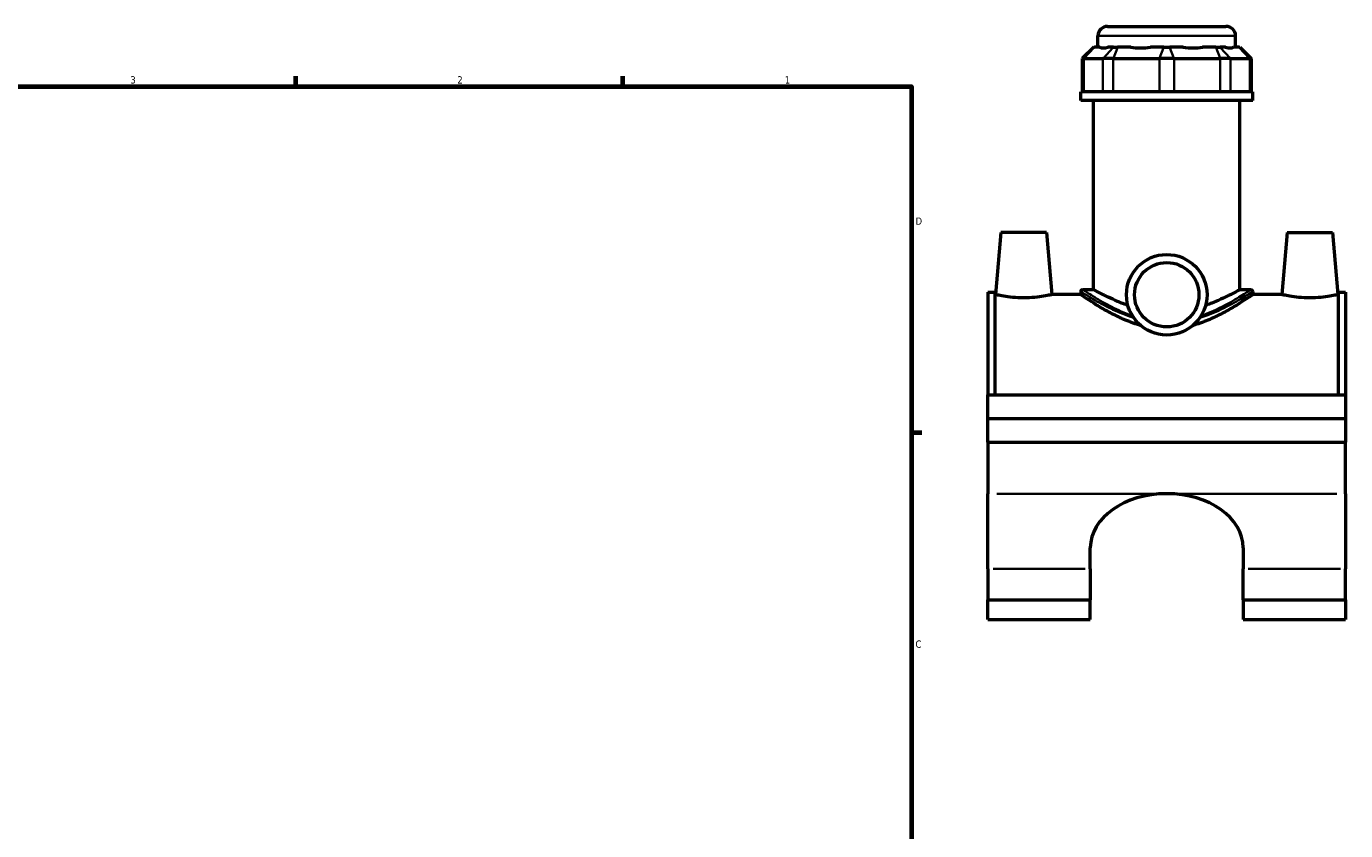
# Model space of a CAD drawing. Header units: inches. Extents: x 0.1 to 45.5, y -0.2 to 45.2.
# Tile 4 of 6: x 22 to 39.1, y 11.3 to 21.8. Entities that reach past the tile are written whole.
import ezdxf

# ---------------------------------------------------------------- set-up
doc = ezdxf.new("R2010")
doc.units = ezdxf.units.IN
doc.header["$MEASUREMENT"] = 0
for name, color, linetype, lineweight in [('Border (ANSI)', 7, 'Continuous', 70), ('Visible (ANSI)', 7, 'Continuous', 50), ('Visible Narrow (ANSI)', 7, 'Continuous', 35)]:
    doc.layers.add(name, color=color, linetype=linetype, lineweight=lineweight)
doc.styles.add('Note Text (ANSI)', font='tahoma.ttf')

# ---------------------------------------------------------------- blocks, each defined once
blk = doc.blocks.new('Borders Default Border')
at = {"layer": 'Border (ANSI)'}
for p, q in [((25.5, 21), (25.5, 21.134)), ((29.75, 21), (29.75, 21.134)), ((33.5, 16.5), (33.634, 16.5))]:
    blk.add_line(p, q, dxfattribs=at)
at = {"layer": 'Border (ANSI)', "flags": 128}
blk.add_lwpolyline([(0.5, 1), (0.5, 21), (33.5, 21), (33.5, 1), (0.5, 1)], dxfattribs=at)
at = {"layer": 'Border (ANSI)', "color": 5, "true_color": 0x0000ff, "char_height": 0.0945, "attachment_point": 7, "style": 'Note Text (ANSI)'}
for s, insert in [('3', (23.346, 21.038)), ('2', (27.596, 21.04)), ('1', (31.854, 21.04)), ('D', (33.553, 19.203)), ('C', (33.552, 13.701))]:
    blk.add_mtext(s, dxfattribs=dict(at, insert=insert))

msp = doc.modelspace()

# ---------------------------------------------------------------- linework, layer by layer
at = {"layer": 'Visible (ANSI)'}
for p, q in [((36.0489, 21.7829), (37.5891, 21.7829)), ((35.9247, 21.5127), (35.9247, 21.6587)), ((37.7133, 21.5127), (37.7133, 21.6587)), ((35.8706, 21.5127), (35.7216, 21.3636)), ((35.8706, 21.5127), (35.8782, 21.5127)), ((35.9501, 21.5127), (35.8782, 21.5127)), ((36.1269, 21.5127), (36.055, 21.5127)), ((36.1269, 21.5127), (36.1806, 21.5127)), ((36.3542, 21.5127), (36.1806, 21.5127)), ((36.781, 21.5127), (36.6075, 21.5127)), ((36.781, 21.5127), (36.857, 21.5127)), ((37.0306, 21.5127), (36.857, 21.5127)), ((37.4574, 21.5127), (37.2839, 21.5127)), ((37.4574, 21.5127), (37.5112, 21.5127)), ((37.583, 21.5127), (37.5112, 21.5127)), ((37.7598, 21.5127), (37.688, 21.5127)), ((37.7598, 21.5127), (37.7674, 21.5127)), ((37.7674, 21.5127), (37.9165, 21.3636)), ((35.7405, 21.3636), (35.7216, 21.3636)), ((35.7216, 21.3636), (35.7216, 20.9337)), ((35.7405, 21.3636), (35.9891, 21.3636)), ((36.1236, 21.3636), (35.9891, 21.3636)), ((36.1236, 21.3636), (36.7239, 21.3636)), ((36.9141, 21.3636), (36.7239, 21.3636)), ((36.9141, 21.3636), (37.5144, 21.3636)), ((37.6489, 21.3636), (37.5144, 21.3636)), ((37.6489, 21.3636), (37.8975, 21.3636)), ((37.9165, 21.3636), (37.8975, 21.3636)), ((37.9165, 21.3636), (37.9165, 20.9337)), ((37.9369, 20.9337), (35.7011, 20.9337)), ((35.7011, 20.8179), (35.7011, 20.9337)), ((37.9369, 20.8179), (37.9369, 20.9337)), ((37.9369, 20.8179), (35.7011, 20.8179)), ((35.8688, 18.3601), (35.8688, 20.8179)), ((37.7692, 18.3601), (37.7692, 20.8179)), ((34.6637, 19.104), (34.593, 18.2955)), ((35.2543, 19.104), (34.6637, 19.104)), ((35.2543, 19.104), (35.325, 18.2955)), ((38.3837, 19.104), (38.313, 18.2955)), ((38.3837, 19.104), (38.9743, 19.104)), ((38.9743, 19.104), (39.045, 18.2955)), ((35.7259, 18.3601), (35.8688, 18.3601)), ((37.7692, 18.3601), (37.9121, 18.3601)), ((34.494, 18.3278), (34.494, 16.9913)), ((34.494, 18.3278), (34.587, 18.3278)), ((34.587, 16.9913), (34.587, 18.3278)), ((34.593, 18.2955), (34.587, 18.2955)), ((35.7011, 18.2955), (35.325, 18.2955)), ((35.7011, 18.3353), (35.7011, 18.2955)), ((37.9369, 18.3353), (37.9369, 18.2955)), ((38.313, 18.2955), (37.9369, 18.2955)), ((39.051, 18.2955), (39.045, 18.2955)), ((39.051, 16.9913), (39.051, 18.3278)), ((39.051, 18.3278), (39.144, 18.3278)), ((39.144, 18.3278), (39.144, 16.9913)), ((34.494, 16.9913), (39.144, 16.9913)), ((34.494, 16.6827), (34.494, 16.9913)), ((39.144, 16.9913), (39.144, 16.6827)), ((34.494, 16.6827), (39.144, 16.6827)), ((34.494, 16.6827), (39.144, 16.6827)), ((34.494, 16.3741), (34.494, 16.6827)), ((39.144, 16.6827), (39.144, 16.3741)), ((34.494, 16.3741), (34.494, 15.7056)), ((34.494, 16.3741), (39.144, 16.3741)), ((39.144, 15.7056), (39.144, 16.3741)), ((34.494, 14.7305), (34.494, 15.7056)), ((39.144, 15.7056), (39.144, 14.7305)), ((35.8253, 14.7305), (35.8253, 15.003)), ((37.8127, 15.003), (37.8127, 14.7305)), ((34.494, 14.7305), (34.494, 14.3266)), ((35.8253, 14.7305), (35.8253, 14.3266)), ((37.8127, 14.3266), (37.8127, 14.7305)), ((39.144, 14.3266), (39.144, 14.7305)), ((34.494, 14.0685), (34.494, 14.3266)), ((34.494, 14.3266), (35.8253, 14.3266)), ((35.8253, 14.0685), (35.8253, 14.3266)), ((37.8127, 14.3266), (37.8127, 14.0685)), ((37.8127, 14.3266), (39.144, 14.3266)), ((39.144, 14.3266), (39.144, 14.0685)), ((34.494, 14.0685), (35.8253, 14.0685)), ((37.8127, 14.0685), (39.144, 14.0685))]:
    msp.add_line(p, q, dxfattribs=at)
for radius in [0.5236, 0.4189]:
    msp.add_circle((36.819, 18.2929), radius, dxfattribs=at)
for centre, radius, start, end in [((36.0489, 21.6587), 0.1242, 90, 180), ((37.5891, 21.6587), 0.1242, 0, 90), ((35.7259, 18.3353), 0.0248, 90, 180), ((37.9121, 18.3353), 0.0248, 0, 90)]:
    msp.add_arc(centre, radius, start, end, dxfattribs=at)
for centre, major_axis, ratio, start_param, end_param in [((36.819, 22.3964), (-0.8771, -0.8771), 0.1989124, 0.0424626, 0.3502365), ((36.819, 22.3964), (0.7436, 0.7436), 0.6681786, 3.5767543, 3.8845282), ((36.819, 22.3964), (-0.7436, 0.7436), 0.6681786, 2.3986571, 2.706431), ((36.819, 22.3964), (-0.8771, 0.8771), 0.1989124, 2.7913561, 3.0991301), ((36.819, 15.003), (-0.9937, 0), 0.7071068, 4.712389, 6.2831853), ((36.819, 15.003), (0.9937, 0), 0.7071068, 0, 1.5707963)]:
    msp.add_ellipse(centre, major_axis=major_axis, ratio=ratio, start_param=start_param, end_param=end_param, dxfattribs=at)
for points, knots in [([(36.314, 18.1546), (36.3047, 18.1578), (36.2956, 18.161), (36.2355, 18.1826), (36.1886, 18.2017), (36.1058, 18.2379), (36.0668, 18.2563), (35.9975, 18.2905), (35.9672, 18.3063), (35.9183, 18.3325), (35.8995, 18.3429), (35.8748, 18.3567), (35.8688, 18.3601), (35.8688, 18.3601)], [1.3222744, 1.3222744, 1.3222744, 1.3222744, 1.4045081, 1.4045081, 1.8726775, 1.8726775, 2.3385732, 2.3385732, 2.804469, 2.804469, 3.2703647, 3.2703647, 3.7362605, 3.7362605, 3.7362605, 3.7362605]), ([(37.7692, 18.3601), (37.7692, 18.3601), (37.7632, 18.3567), (37.7385, 18.3429), (37.7197, 18.3325), (37.6708, 18.3063), (37.6405, 18.2905), (37.5713, 18.2563), (37.5322, 18.2379), (37.4494, 18.2017), (37.4025, 18.1826), (37.3424, 18.161), (37.3333, 18.1578), (37.3241, 18.1546)], [11.2087814, 11.2087814, 11.2087814, 11.2087814, 11.6746771, 11.6746771, 12.1405728, 12.1405728, 12.6064686, 12.6064686, 13.0723643, 13.0723643, 13.5405337, 13.5405337, 13.6227674, 13.6227674, 13.6227674, 13.6227674]), ([(34.959, 18.2526), (34.9126, 18.2526), (34.8632, 18.2549), (34.7728, 18.2632), (34.7318, 18.269), (34.6672, 18.2797), (34.6392, 18.2854), (34.6021, 18.2933), (34.593, 18.2955), (34.593, 18.2955)], [2.8267855, 2.8267855, 2.8267855, 2.8267855, 3.1805793, 3.1805793, 3.5343731, 3.5343731, 3.8872757, 3.8872757, 4.2401782, 4.2401782, 4.2401782, 4.2401782]), ([(35.325, 18.2955), (35.325, 18.2955), (35.3159, 18.2933), (35.2788, 18.2854), (35.2509, 18.2797), (35.1863, 18.269), (35.1452, 18.2632), (35.0548, 18.2549), (35.0054, 18.2526), (34.959, 18.2526)], [7.0669637, 7.0669637, 7.0669637, 7.0669637, 7.4198663, 7.4198663, 7.7727689, 7.7727689, 8.1265627, 8.1265627, 8.4803565, 8.4803565, 8.4803565, 8.4803565]), ([(36.4792, 17.8945), (36.4468, 17.9036), (36.415, 17.9137), (36.3159, 17.9484), (36.2512, 17.9759), (36.1318, 18.0325), (36.0771, 18.0615), (35.9806, 18.1157), (35.9351, 18.143), (35.8539, 18.1934), (35.8183, 18.2166), (35.7603, 18.2549), (35.738, 18.2702), (35.7083, 18.2905), (35.7011, 18.2955), (35.7011, 18.2955)], [0.869573, 0.869573, 0.869573, 0.869573, 1.1265308, 1.1265308, 1.6897962, 1.6897962, 2.2530616, 2.2530616, 2.8087547, 2.8087547, 3.3644479, 3.3644479, 3.920141, 3.920141, 4.4758341, 4.4758341, 4.4758341, 4.4758341]), ([(37.9369, 18.2955), (37.9369, 18.2955), (37.9297, 18.2905), (37.9001, 18.2702), (37.8777, 18.2549), (37.8198, 18.2166), (37.7841, 18.1934), (37.7029, 18.143), (37.6574, 18.1157), (37.5609, 18.0615), (37.5062, 18.0325), (37.3868, 17.9759), (37.3222, 17.9484), (37.223, 17.9137), (37.1912, 17.9036), (37.1588, 17.8945)], [13.4275024, 13.4275024, 13.4275024, 13.4275024, 13.9831955, 13.9831955, 14.5388886, 14.5388886, 15.0945818, 15.0945818, 15.6502749, 15.6502749, 16.2135403, 16.2135403, 16.7768057, 16.7768057, 17.0337635, 17.0337635, 17.0337635, 17.0337635]), ([(38.679, 18.2526), (38.6326, 18.2526), (38.5832, 18.2549), (38.4928, 18.2632), (38.4518, 18.269), (38.3872, 18.2797), (38.3592, 18.2854), (38.3221, 18.2933), (38.313, 18.2955), (38.313, 18.2955)], [0, 0, 0, 0, 0.3537938, 0.3537938, 0.7075876, 0.7075876, 1.0604902, 1.0604902, 1.4133927, 1.4133927, 1.4133927, 1.4133927]), ([(39.045, 18.2955), (39.045, 18.2955), (39.0359, 18.2933), (38.9988, 18.2854), (38.9709, 18.2797), (38.9063, 18.269), (38.8652, 18.2632), (38.7748, 18.2549), (38.7254, 18.2526), (38.679, 18.2526)], [4.2401782, 4.2401782, 4.2401782, 4.2401782, 4.5930808, 4.5930808, 4.9459834, 4.9459834, 5.2997772, 5.2997772, 5.653571, 5.653571, 5.653571, 5.653571])]:
    msp.add_open_spline(points, degree=3, knots=knots, dxfattribs=at)
at = {"layer": 'Visible Narrow (ANSI)'}
for p, q in [((37.7023, 21.6587), (35.9357, 21.6587)), ((35.8713, 21.5052), (35.7474, 21.3711)), ((36.12, 21.5052), (35.996, 21.3711)), ((36.1778, 21.5052), (36.1264, 21.3711)), ((36.7781, 21.5052), (36.7268, 21.3711)), ((36.8599, 21.5052), (36.9112, 21.3711)), ((37.4602, 21.5052), (37.5116, 21.3711)), ((37.5181, 21.5052), (37.642, 21.3711)), ((37.7667, 21.5052), (37.8907, 21.3711)), ((35.7405, 20.9552), (35.7405, 21.3421)), ((35.9891, 21.3421), (35.9891, 20.9552)), ((36.1236, 20.9552), (36.1236, 21.3421)), ((36.7239, 21.3421), (36.7239, 20.9552)), ((36.9141, 20.9552), (36.9141, 21.3421)), ((37.5144, 21.3421), (37.5144, 20.9552)), ((37.6489, 20.9552), (37.6489, 21.3421)), ((37.8975, 21.3421), (37.8975, 20.9552)), ((34.6103, 15.7056), (36.7028, 15.7056)), ((36.9353, 15.7056), (39.0278, 15.7056)), ((34.5606, 14.7305), (35.7587, 14.7305)), ((37.8793, 14.7305), (39.0774, 14.7305))]:
    msp.add_line(p, q, dxfattribs=at)
for points, knots in [([(36.3717, 18.0207), (36.3564, 18.0259), (36.3413, 18.0314), (36.2355, 18.071), (36.1525, 18.11), (35.992, 18.1934), (35.9178, 18.2376), (35.8012, 18.31), (35.7595, 18.3377), (35.7305, 18.357), (35.726, 18.36), (35.726, 18.36)], [10.0886976, 10.0886976, 10.0886976, 10.0886976, 10.2208121, 10.2208121, 11.0275922, 11.0275922, 11.9750752, 11.9750752, 12.9335628, 12.9335628, 13.3675075, 13.3675075, 13.3675075, 13.3675075]), ([(37.9121, 18.3601), (37.9121, 18.3601), (37.9116, 18.3598), (37.9044, 18.3549), (37.8792, 18.3379), (37.7926, 18.2822), (37.7283, 18.2418), (37.5629, 18.1484), (37.4584, 18.0943), (37.3159, 18.0383), (37.2914, 18.0293), (37.2663, 18.0207)], [22.2788764, 22.2788764, 22.2788764, 22.2788764, 22.4239355, 22.4239355, 23.3040803, 23.3040803, 24.2694579, 24.2694579, 25.3415994, 25.3415994, 25.5576981, 25.5576981, 25.5576981, 25.5576981]), ([(35.7012, 18.3352), (35.7012, 18.3352), (35.7058, 18.3322), (35.7354, 18.3132), (35.7781, 18.2859), (35.8973, 18.2146), (35.9732, 18.1711), (36.1373, 18.0889), (36.2222, 18.0504), (36.3399, 18.008), (36.3651, 17.9995), (36.3909, 17.9914)], [-13.3675075, -13.3675075, -13.3675075, -13.3675075, -12.9335628, -12.9335628, -11.9750752, -11.9750752, -11.0275922, -11.0275922, -10.2208121, -10.2208121, -10.0068268, -10.0068268, -10.0068268, -10.0068268]), ([(37.2472, 17.9914), (37.283, 18.0026), (37.3179, 18.0148), (37.4729, 18.0734), (37.5798, 18.1267), (37.749, 18.2187), (37.8147, 18.2585), (37.9033, 18.3134), (37.929, 18.3302), (37.9364, 18.3349), (37.9369, 18.3352), (37.9369, 18.3352)], [-25.6395731, -25.6395731, -25.6395731, -25.6395731, -25.3415994, -25.3415994, -24.2694579, -24.2694579, -23.3040803, -23.3040803, -22.4239355, -22.4239355, -22.2788764, -22.2788764, -22.2788764, -22.2788764])]:
    msp.add_open_spline(points, degree=3, knots=knots, dxfattribs=at)

# ---------------------------------------------------------------- block references
msp.add_blockref('Borders Default Border', (0, 0))

doc.saveas('drawing.dxf')
